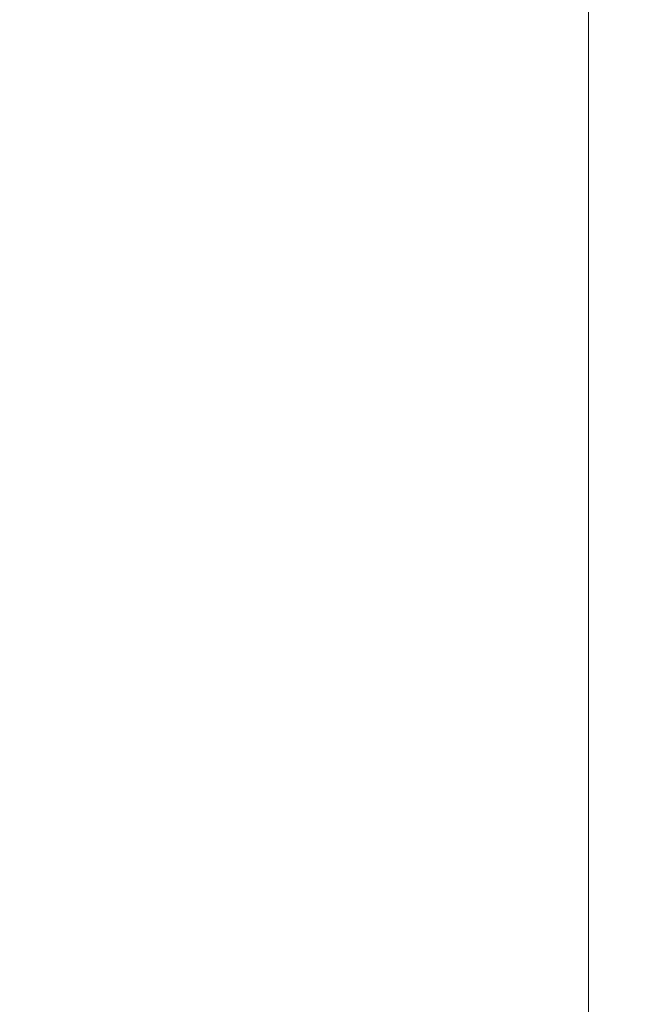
# Model space of a CAD drawing. Header units: millimetres. Extents: x 4 to 1188, y 1 to 840.
# Tile 13 of 197: x 218 to 225, y 386 to 397. Entities that reach past the tile are written whole.
import ezdxf

# ---------------------------------------------------------------- set-up
doc = ezdxf.new("R2010")
doc.units = ezdxf.units.MM
doc.layers.add('1', color=7, linetype='Continuous')
doc.styles.add('Arial Unicode MS', font='Arial Unicode MS')
doc.dimstyles.get("Standard").update_dxf_attribs({"dimtxt": 0.18, "dimasz": 0.18, "dimexe": 0.18, "dimexo": 0.0625, "dimgap": 0.09, "dimtad": 0, "dimtih": 1, "dimtoh": 1, "dimdec": 4, "dimzin": 0, "dimdsep": 46, "dimtxsty": 'Standard', "dimcen": 0.09, "dimadec": 0, "dimazin": 0, "dimtfac": 1, "dimtdec": 4, "dimtofl": 0, "dimtmove": 0, "dimatfit": 3, "dimfxl": 0, "dimtolj": 1, "dimtzin": 0, "dimarcsym": 0})

# ---------------------------------------------------------------- blocks, each defined once
blk = doc.blocks.new('_U15')
at = {"layer": '1', "color": 18, "lineweight": 35}
for p, q in [((245.621, 527.411), (197.849, 527.411)), ((199.849, 527.411), (199.849, 270.312)), ((224.192, 270.312), (197.849, 270.312))]:
    blk.add_line(p, q, dxfattribs=at)
at = {"layer": '1', "color": 18, "lineweight": 70}
for points in [[(199.849, 527.411), (200.625, 523.911), (199.073, 523.911)], [(199.849, 270.312), (199.073, 273.812), (200.625, 273.812)]]:
    blk.add_solid(points, dxfattribs=at)
at = {"layer": '1', "color": 18, "linetype": 'Continuous', "lineweight": 13, "insert": (197.779, 388.304), "char_height": 5, "attachment_point": 7, "rotation": 90, "line_spacing_factor": 1.047437, "style": 'Arial Unicode MS'}
blk.add_mtext('\\fArial Unicode MS|b0|i0;\\W1.0000;{\\H1.21x;(}1800{\\H1.21x;)}', dxfattribs=at)

msp = doc.modelspace()

# ---------------------------------------------------------------- linework, layer by layer
at = {"layer": '1', "color": 154, "linetype": 'Continuous', "lineweight": 13}
msp.add_line((224.4782, 404.5048), (224.4782, 271.3619), dxfattribs=at)

# ---------------------------------------------------------------- dimensions: what is measured, and where the dimension line sits
at = {"layer": '1', "color": 18, "linetype": 'Continuous', "lineweight": 13}
dim = msp.add_linear_dim(base=(199.8493, 270.3119), p1=(268.0068, 527.4114), p2=(235.9068, 270.3119), angle=90, dimstyle='Standard', override={"dimtxt": 5, "dimasz": 3.5, "dimexe": 2, "dimexo": 1, "dimgap": 2.5, "dimtad": 1, "dimtih": 0, "dimtoh": 0, "dimdec": 0, "dimlfac": 7, "dimzin": 8, "dimdsep": 44, "dimlunit": 2, "dimpost": '(<>)', "dimtxsty": 'Arial Unicode MS', "dimsah": 1, "dimse1": 0, "dimse2": 0, "dimsd1": 0, "dimsd2": 0, "dimclrd": 18, "dimclre": 18, "dimclrt": 18, "dimtm": -0.1, "dimtfac": 0.4, "dimtdec": 2, "dimtofl": 1, "dimtmove": 0, "dimtzin": 8, "dimlwd": 35, "dimlwe": 35}, dxfattribs=at)
dim.commit()
dim.dimension.update_dxf_attribs({"geometry": '_U15', "text_midpoint": (199.8493, 398.8616), "dimtype": 160})

doc.saveas('drawing.dxf')
